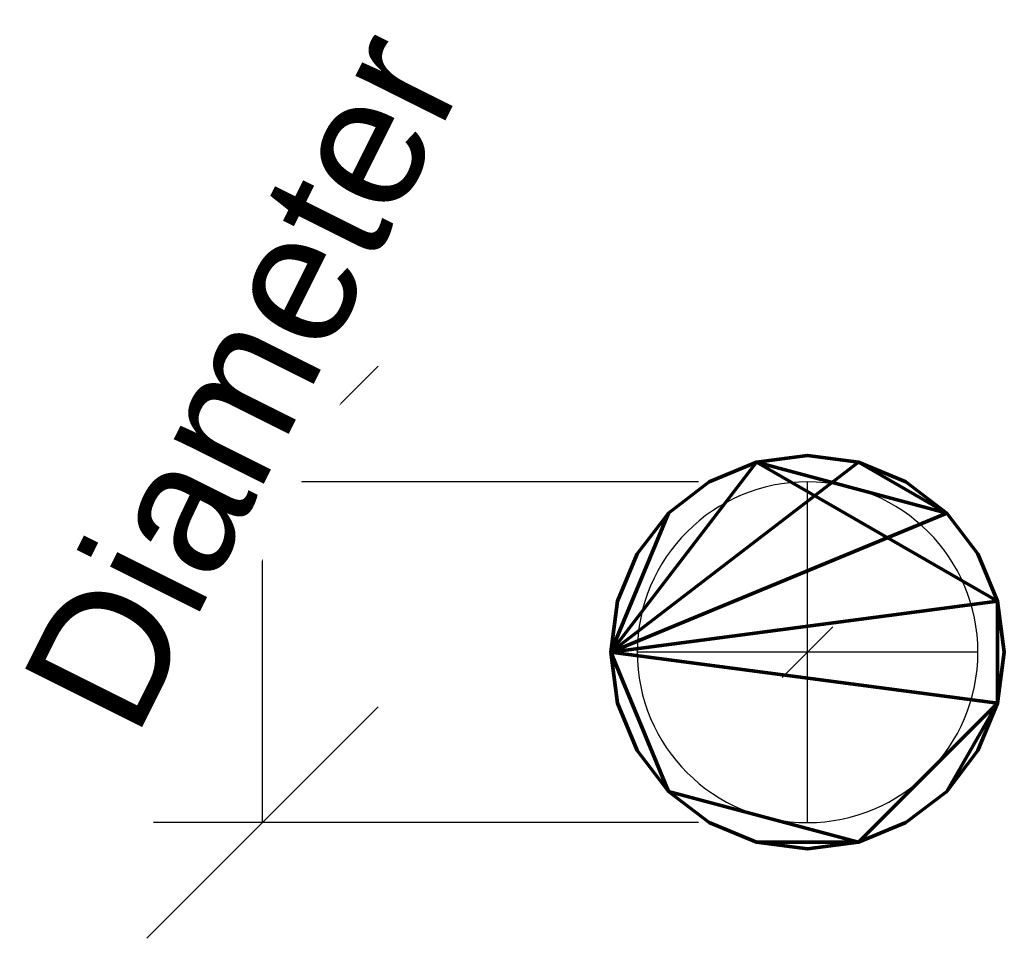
# Model space of a CAD drawing. Header units: millimetres. Extents: x -275 to 275, y -200 to 200.
import ezdxf

# ---------------------------------------------------------------- set-up
doc = ezdxf.new("R2010")
doc.units = ezdxf.units.MM
doc.styles.add('Arial', font='arial.ttf', dxfattribs={"height": 14.6304})

msp = doc.modelspace()

# ---------------------------------------------------------------- linework, layer by layer
at = {"color": 1, "lineweight": 30}
for p, q in [((-48.02428799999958, 31.98571200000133, 705.9999999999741), (-73.89571199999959, 6.114288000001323, 705.9999999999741)), ((-12.19199999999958, 19.05000000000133, 705.9999999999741), (-73.15199999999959, 19.05000000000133, 705.9999999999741)), ((-60.95999999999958, -19.04999999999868, 705.9999999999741), (-60.95999999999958, 19.05000000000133, 705.9999999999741)), ((-48.02428799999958, -6.114287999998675, 705.9999999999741), (-73.89571199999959, -31.98571199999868, 705.9999999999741)), ((-12.19199999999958, -19.04999999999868, 705.9999999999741), (-73.15199999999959, -19.04999999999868, 705.9999999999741))]:
    msp.add_line(p, q, dxfattribs=at)
at = {"color": 94, "lineweight": 30}
for p, q in [((4.187650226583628e-13, -19.04999999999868, 705.9999999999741), (4.187650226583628e-13, 19.05000000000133, 705.9999999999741)), ((19.05000000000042, 1.322926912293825e-12, 705.9999999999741), (-19.04999999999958, 1.322926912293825e-12, 705.9999999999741))]:
    msp.add_line(p, q, dxfattribs=at)
at = {"color": 5, "lineweight": 30}
msp.add_line((4.187650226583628e-13, 1.322926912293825e-12, 705.9999999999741), (4.187650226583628e-13, 1.322926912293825e-12, 602.367999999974), dxfattribs=at)
msp.add_polyline3d([(4.187650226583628e-13, 1.322926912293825e-12, 584.079999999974), (2.829163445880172, 2.829163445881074, 602.367999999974), (-2.829163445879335, -2.829163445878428, 602.367999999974), (4.187650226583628e-13, 1.322926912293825e-12, 584.079999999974)], dxfattribs=at)
at = {"color": 94, "lineweight": 30, "extrusion": (0, 0, -1)}
msp.add_circle((-4.187650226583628e-13, 1.322926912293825e-12, -705.9999999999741), 19.05, dxfattribs=at)

# ---------------------------------------------------------------- meshes
at = {"color": 55, "lineweight": 70}
mesh = msp.add_polyface(dxfattribs=at)
corners = [(-21.99999935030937, 1.424667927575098e-12, 710.9999879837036), (-21.25036759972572, -5.694019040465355, 710.9999879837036), (-19.05255934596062, -10.99999967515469, 710.9999879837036), (-15.55634969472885, -15.55634969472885, 710.9999879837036), (-10.99999967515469, -19.05255934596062, 710.9999879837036), (-5.694019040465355, -21.25036759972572, 710.9999879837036), (3.172462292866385e-13, -21.99999935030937, 710.9999879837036), (5.694019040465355, -21.25036759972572, 710.9999879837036), (10.99999967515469, -19.05255934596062, 710.9999879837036), (15.55634969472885, -15.55634969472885, 710.9999879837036), (19.05255934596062, -10.99999967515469, 710.9999879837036), (21.25036759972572, -5.694019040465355, 710.9999879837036), (21.99999935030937, 1.353583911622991e-12, 710.9999879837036), (21.25036759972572, 5.694019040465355, 710.9999879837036), (19.05255934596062, 10.99999967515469, 710.9999879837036), (15.55634969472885, 15.55634969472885, 710.9999879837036), (10.99999967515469, 19.05255934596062, 710.9999879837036), (5.694019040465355, 21.25036759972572, 710.9999879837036), (4.483746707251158e-13, 21.99999935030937, 710.9999879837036), (-5.694019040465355, 21.25036759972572, 710.9999879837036), (-10.99999967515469, 19.05255934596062, 710.9999879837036), (-15.55634969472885, 15.55634969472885, 710.9999879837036), (-19.05255934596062, 10.99999967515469, 710.9999879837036), (-21.25036759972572, 5.694019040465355, 710.9999879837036)]
mesh.append_faces([[corners[k] for k in face] for face in [(11, 9, 10)]], dxfattribs={"vtx0": -1, "color": 55})
mesh.append_faces([[corners[k] for k in face] for face in [(17, 0, 15, 16)]], dxfattribs={"vtx0": -1, "vtx1": -1, "color": 55})
mesh.append_faces([[corners[k] for k in face] for face in [(3, 7, 11, 0)]], dxfattribs={"vtx0": -1, "vtx1": -1, "vtx2": -1, "vtx3": -1, "color": 55})
mesh.append_faces([[corners[k] for k in face] for face in [(0, 17, 18, 19)]], dxfattribs={"vtx0": -1, "vtx3": -1, "color": 55})
mesh.append_faces([[corners[k] for k in face] for face in [(5, 6, 7), (1, 2, 3, 0)]], dxfattribs={"vtx2": -1, "color": 55})
mesh.append_faces([[corners[k] for k in face] for face in [(7, 8, 9, 11), (3, 4, 5, 7), (11, 12, 13, 0), (13, 14, 15, 0), (19, 20, 21, 0)]], dxfattribs={"vtx2": -1, "vtx3": -1, "color": 55})
mesh.append_faces([[corners[k] for k in face] for face in [(21, 22, 23, 0)]], dxfattribs={"vtx3": -1, "color": 55})
mesh = msp.add_polyface(dxfattribs=at)
corners = [(-21.99999935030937, 1.414897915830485e-12, 706.0000024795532), (-21.25036759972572, 5.694019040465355, 706.0000024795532), (-19.05255934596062, 10.99999967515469, 706.0000024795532), (-15.55634969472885, 15.55634969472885, 706.0000024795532), (-10.99999967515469, 19.05255934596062, 706.0000024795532), (-5.694019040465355, 21.25036759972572, 706.0000024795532), (4.483746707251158e-13, 21.99999935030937, 706.0000024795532), (5.694019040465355, 21.25036759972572, 706.0000024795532), (10.99999967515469, 19.05255934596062, 706.0000024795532), (15.55634969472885, 15.55634969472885, 706.0000024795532), (19.05255934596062, 10.99999967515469, 706.0000024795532), (21.25036759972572, 5.694019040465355, 706.0000024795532), (21.99999935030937, 1.230955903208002e-12, 706.0000024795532), (21.25036759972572, -5.694019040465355, 706.0000024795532), (19.05255934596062, -10.99999967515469, 706.0000024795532), (15.55634969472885, -15.55634969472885, 706.0000024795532), (10.99999967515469, -19.05255934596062, 706.0000024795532), (5.694019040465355, -21.25036759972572, 706.0000024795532), (3.172462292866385e-13, -21.99999935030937, 706.0000024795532), (-5.694019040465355, -21.25036759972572, 706.0000024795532), (-10.99999967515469, -19.05255934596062, 706.0000024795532), (-15.55634969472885, -15.55634969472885, 706.0000024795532), (-19.05255934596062, -10.99999967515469, 706.0000024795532), (-21.25036759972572, -5.694019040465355, 706.0000024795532)]
mesh.append_faces([[corners[k] for k in face] for face in [(9, 7, 8), (15, 13, 14)]], dxfattribs={"vtx0": -1, "color": 55})
mesh.append_faces([[corners[k] for k in face] for face in [(0, 5, 11, 13), (21, 0, 13, 17)]], dxfattribs={"vtx0": -1, "vtx1": -1, "vtx2": -1, "vtx3": -1, "color": 55})
mesh.append_faces([[corners[k] for k in face] for face in [(18, 19, 17)]], dxfattribs={"vtx1": -1, "color": 55})
mesh.append_faces([[corners[k] for k in face] for face in [(1, 2, 3, 0), (11, 12, 13)]], dxfattribs={"vtx2": -1, "color": 55})
mesh.append_faces([[corners[k] for k in face] for face in [(5, 6, 7, 9), (9, 10, 11, 5), (3, 4, 5, 0), (15, 16, 17, 13), (19, 20, 21, 17)]], dxfattribs={"vtx2": -1, "vtx3": -1, "color": 55})
mesh.append_faces([[corners[k] for k in face] for face in [(21, 22, 23, 0)]], dxfattribs={"vtx3": -1, "color": 55})
mesh = msp.add_polyface(dxfattribs=at)
corners = [(-21.99999935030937, 1.414897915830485e-12, 710.9999879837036), (-21.25036759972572, 5.694019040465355, 710.9999879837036), (-19.05255934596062, 10.99999967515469, 710.9999879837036), (-15.55634969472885, 15.55634969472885, 710.9999879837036), (-10.99999967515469, 19.05255934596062, 710.9999879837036), (-5.694019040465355, 21.25036759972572, 710.9999879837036), (4.504413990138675e-13, 21.99999935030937, 710.9999879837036), (5.694019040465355, 21.25036759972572, 710.9999879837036), (10.99999967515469, 19.05255934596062, 710.9999879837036), (15.55634969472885, 15.55634969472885, 710.9999879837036), (19.05255934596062, 10.99999967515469, 710.9999879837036), (21.25036759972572, 5.694019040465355, 710.9999879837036), (21.99999935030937, 1.353583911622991e-12, 710.9999879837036), (21.99999935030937, 1.353583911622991e-12, 706.0000024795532), (21.25036759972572, 5.694019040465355, 706.0000024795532), (19.05255934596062, 10.99999967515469, 706.0000024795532), (15.55634969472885, 15.55634969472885, 706.0000024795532), (10.99999967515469, 19.05255934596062, 706.0000024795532), (5.694019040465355, 21.25036759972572, 706.0000024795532), (4.504413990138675e-13, 21.99999935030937, 706.0000024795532), (-5.694019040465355, 21.25036759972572, 706.0000024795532), (-10.99999967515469, 19.05255934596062, 706.0000024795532), (-15.55634969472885, 15.55634969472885, 706.0000024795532), (-19.05255934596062, 10.99999967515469, 706.0000024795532), (-21.25036759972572, 5.694019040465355, 706.0000024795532), (-21.99999935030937, 1.414897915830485e-12, 706.0000024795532)]
mesh.append_faces([[corners[k] for k in face] for face in [(13, 14, 11, 12), (0, 1, 24, 25)]], dxfattribs={"vtx1": -1, "color": 55})
mesh.append_faces([[corners[k] for k in face] for face in [(14, 15, 10, 11), (16, 17, 8, 9), (15, 16, 9, 10), (17, 18, 7, 8), (6, 7, 18, 19), (19, 20, 5, 6), (20, 21, 4, 5), (22, 23, 2, 3), (21, 22, 3, 4), (23, 24, 1, 2)]], dxfattribs={"vtx1": -1, "vtx3": -1, "color": 55})
mesh = msp.add_polyface(dxfattribs=at)
corners = [(21.99999935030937, 1.094176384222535e-12, 710.9999879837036), (21.25036759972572, -5.694019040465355, 710.9999879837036), (19.05255934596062, -10.99999967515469, 710.9999879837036), (15.55634969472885, -15.55634969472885, 710.9999879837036), (10.99999967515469, -19.05255934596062, 710.9999879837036), (5.694019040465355, -21.25036759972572, 710.9999879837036), (1.812639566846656e-13, -21.99999935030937, 710.9999879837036), (-5.694019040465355, -21.25036759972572, 710.9999879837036), (-10.99999967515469, -19.05255934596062, 710.9999879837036), (-15.55634969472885, -15.55634969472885, 710.9999879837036), (-19.05255934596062, -10.99999967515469, 710.9999879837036), (-21.25036759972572, -5.694019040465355, 710.9999879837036), (-21.99999935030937, 1.414897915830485e-12, 710.9999879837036), (-21.99999935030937, 1.424667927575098e-12, 706.0000024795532), (-21.25036759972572, -5.694019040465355, 706.0000024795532), (-19.05255934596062, -10.99999967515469, 706.0000024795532), (-15.55634969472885, -15.55634969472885, 706.0000024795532), (-10.99999967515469, -19.05255934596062, 706.0000024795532), (-5.694019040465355, -21.25036759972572, 706.0000024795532), (1.812639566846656e-13, -21.99999935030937, 706.0000024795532), (5.694019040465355, -21.25036759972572, 706.0000024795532), (10.99999967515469, -19.05255934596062, 706.0000024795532), (15.55634969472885, -15.55634969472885, 706.0000024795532), (19.05255934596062, -10.99999967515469, 706.0000024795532), (21.25036759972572, -5.694019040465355, 706.0000024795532), (21.99999935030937, 1.211416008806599e-12, 706.0000024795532)]
mesh.append_faces([[corners[k] for k in face] for face in [(13, 14, 11, 12), (0, 1, 24, 25)]], dxfattribs={"vtx1": -1, "color": 55})
mesh.append_faces([[corners[k] for k in face] for face in [(14, 15, 10, 11), (16, 17, 8, 9), (15, 16, 9, 10), (17, 18, 7, 8), (6, 7, 18, 19), (19, 20, 5, 6), (20, 21, 4, 5), (22, 23, 2, 3), (21, 22, 3, 4), (23, 24, 1, 2)]], dxfattribs={"vtx1": -1, "vtx3": -1, "color": 55})

# ---------------------------------------------------------------- next in the draw order: texts
at = {"color": 5, "lineweight": 30, "insert": (-69.70726268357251, 33.75050875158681, 736.3057714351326), "char_height": 14.6304, "width": 99.20583000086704, "attachment_point": 2, "rotation": 63.43494882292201, "line_spacing_factor": 0.9417779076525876, "style": 'Arial', "bg_fill": 3, "box_fill_scale": 1.25, "bg_fill_color": 256, "bg_fill_true_color": 13158600, "bg_fill_transparency": 0}
msp.add_mtext('Diameter', dxfattribs=at)

doc.saveas('drawing.dxf')
